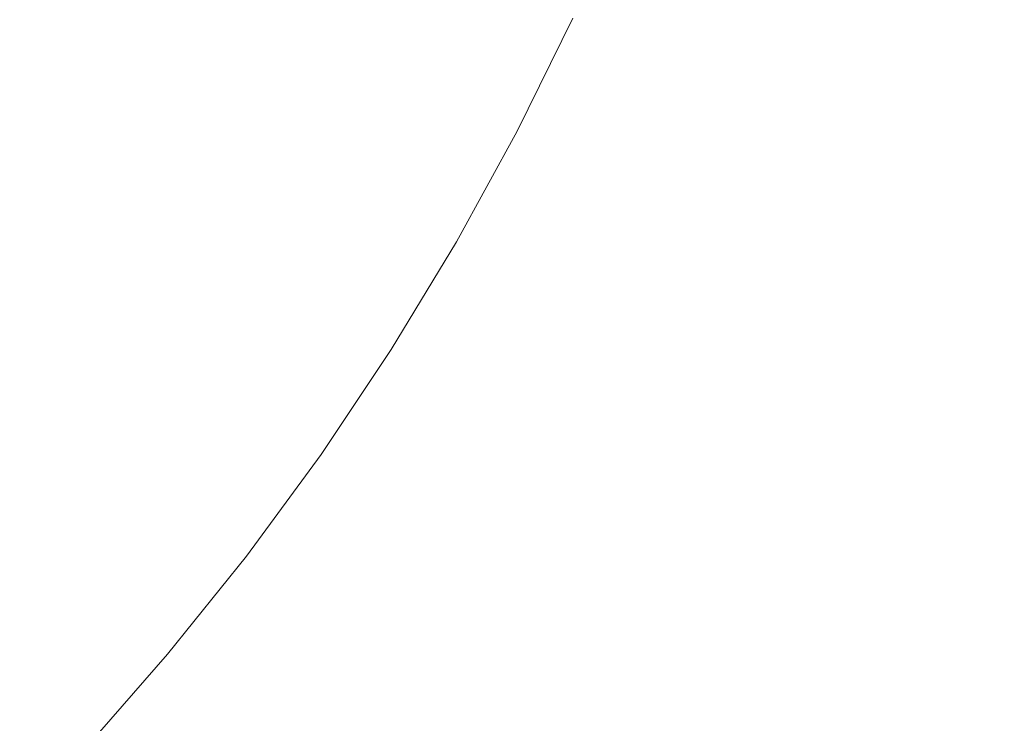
# Model space of a CAD drawing. Header units: centimetres. Extents: x -26 to 27.3, y -25.3 to -23.5.
# Tile 143 of 221: x 9.397 to 9.4992, y -24.9599 to -24.8868. Entities that reach past the tile are written whole.
import ezdxf

# ---------------------------------------------------------------- set-up
doc = ezdxf.new("R2010")
doc.units = ezdxf.units.CM
doc.header["$LTSCALE"] = 2.54
doc.layers.add('Lucido design-1', color=7, linetype='Continuous')

# ---------------------------------------------------------------- blocks, each defined once
blk = doc.blocks.new('Gruppo-4-1')
at = {"color": 7, "linetype": 'Continuous', "lineweight": 9}
blk.add_3dface([(-25.91748, -23.55989, 1050.42206), (-25.91748, -25.15989, 1050.42206), (27.18252, -25.15989, 1050.42206), (27.18252, -23.55989, 1050.42206)], dxfattribs=at)
for points, invisible_edges in [([(27.18252, -23.55989, 1049.62206), (27.18252, -25.15989, 1049.62206), (9.4037, -24.96257, 1049.62206), (9.41233, -24.95272, 1049.62206)], 10), ([(9.41233, -24.95272, 1049.62206), (9.42052, -24.94252, 1049.62206), (27.18252, -23.55989, 1049.62206)], 10), ([(27.18252, -23.55989, 1049.62206), (9.42052, -24.94252, 1049.62206), (9.42826, -24.93196, 1049.62206)], 9), ([(9.42826, -24.93196, 1049.62206), (9.43554, -24.92108, 1049.62206), (27.18252, -23.55989, 1049.62206)], 10), ([(27.18252, -23.55989, 1049.62206), (9.43554, -24.92108, 1049.62206), (9.44233, -24.90989, 1049.62206)], 9), ([(9.44233, -24.90989, 1049.62206), (9.44862, -24.89841, 1049.62206), (27.18252, -23.55989, 1049.62206)], 10), ([(27.18252, -23.55989, 1049.62206), (9.44862, -24.89841, 1049.62206), (9.45441, -24.88667, 1049.62206)], 9), ([(9.43196, -24.8762, 1049.62517), (9.42665, -24.88697, 1049.62517), (9.42312, -24.88514, 1049.62628), (9.42836, -24.87453, 1049.62628)], 15), ([(9.40955, -24.87807, 1049.63228), (9.40418, -24.88786, 1049.63228), (9.40102, -24.88604, 1049.63416), (9.40631, -24.87639, 1049.63416)], 15), ([(9.4356, -24.8779, 1049.62423), (9.43021, -24.88883, 1049.62423), (9.42665, -24.88697, 1049.62517), (9.43196, -24.8762, 1049.62517)], 15), ([(9.43928, -24.87962, 1049.62346), (9.43381, -24.8907, 1049.62346), (9.43021, -24.88883, 1049.62423), (9.4356, -24.8779, 1049.62423)], 15), ([(9.41285, -24.87979, 1049.63055), (9.4074, -24.88973, 1049.63055), (9.40418, -24.88786, 1049.63228), (9.40955, -24.87807, 1049.63228)], 15), ([(9.41622, -24.88155, 1049.62897), (9.41069, -24.89162, 1049.62897), (9.4074, -24.88973, 1049.63055), (9.41285, -24.87979, 1049.63055)], 15), ([(9.44298, -24.88135, 1049.62285), (9.43744, -24.89259, 1049.62285), (9.43381, -24.8907, 1049.62346), (9.43928, -24.87962, 1049.62346)], 15), ([(9.41965, -24.88333, 1049.62754), (9.41404, -24.89356, 1049.62754), (9.41069, -24.89162, 1049.62897), (9.41622, -24.88155, 1049.62897)], 15), ([(9.44671, -24.88308, 1049.62242), (9.44109, -24.89449, 1049.62242), (9.43744, -24.89259, 1049.62285), (9.44298, -24.88135, 1049.62285)], 15), ([(9.39793, -24.88426, 1049.63619), (9.3923, -24.89354, 1049.63619), (9.38937, -24.89167, 1049.63837), (9.39492, -24.88252, 1049.63837)], 15), ([(9.42312, -24.88514, 1049.62628), (9.41743, -24.89552, 1049.62628), (9.41404, -24.89356, 1049.62754), (9.41965, -24.88333, 1049.62754)], 15), ([(9.45046, -24.88483, 1049.62215), (9.44475, -24.8964, 1049.62215), (9.44109, -24.89449, 1049.62242), (9.44671, -24.88308, 1049.62242)], 15), ([(9.40102, -24.88604, 1049.63416), (9.39531, -24.89545, 1049.63416), (9.3923, -24.89354, 1049.63619), (9.39793, -24.88426, 1049.63619)], 15), ([(9.45441, -24.88667, 1049.62206), (9.44862, -24.89841, 1049.62206), (9.44475, -24.8964, 1049.62215), (9.45046, -24.88483, 1049.62215)], 14), ([(9.40418, -24.88786, 1049.63228), (9.39838, -24.89741, 1049.63228), (9.39531, -24.89545, 1049.63416), (9.40102, -24.88604, 1049.63416)], 15), ([(9.42665, -24.88697, 1049.62517), (9.42087, -24.8975, 1049.62517), (9.41743, -24.89552, 1049.62628), (9.42312, -24.88514, 1049.62628)], 15), ([(9.43021, -24.88883, 1049.62423), (9.42435, -24.89951, 1049.62423), (9.42087, -24.8975, 1049.62517), (9.42665, -24.88697, 1049.62517)], 15), ([(9.4074, -24.88973, 1049.63055), (9.40153, -24.89941, 1049.63055), (9.39838, -24.89741, 1049.63228), (9.40418, -24.88786, 1049.63228)], 15), ([(9.43381, -24.8907, 1049.62346), (9.42787, -24.90154, 1049.62346), (9.42435, -24.89951, 1049.62423), (9.43021, -24.88883, 1049.62423)], 15), ([(9.41069, -24.89162, 1049.62897), (9.40473, -24.90145, 1049.62897), (9.40153, -24.89941, 1049.63055), (9.4074, -24.88973, 1049.63055)], 15), ([(9.43744, -24.89259, 1049.62285), (9.43141, -24.90358, 1049.62285), (9.42787, -24.90154, 1049.62346), (9.43381, -24.8907, 1049.62346)], 15), ([(9.41404, -24.89356, 1049.62754), (9.40799, -24.90353, 1049.62754), (9.40473, -24.90145, 1049.62897), (9.41069, -24.89162, 1049.62897)], 15), ([(9.44109, -24.89449, 1049.62242), (9.43497, -24.90564, 1049.62242), (9.43141, -24.90358, 1049.62285), (9.43744, -24.89259, 1049.62285)], 15), ([(9.41743, -24.89552, 1049.62628), (9.41129, -24.90563, 1049.62628), (9.40799, -24.90353, 1049.62754), (9.41404, -24.89356, 1049.62754)], 15), ([(9.44475, -24.8964, 1049.62215), (9.43855, -24.90771, 1049.62215), (9.43497, -24.90564, 1049.62242), (9.44109, -24.89449, 1049.62242)], 15), ([(9.39838, -24.89741, 1049.63228), (9.39218, -24.9067, 1049.63228), (9.38919, -24.9046, 1049.63416), (9.39531, -24.89545, 1049.63416)], 15), ([(9.42087, -24.8975, 1049.62517), (9.41464, -24.90777, 1049.62517), (9.41129, -24.90563, 1049.62628), (9.41743, -24.89552, 1049.62628)], 15), ([(9.44862, -24.89841, 1049.62206), (9.44233, -24.90989, 1049.62206), (9.43855, -24.90771, 1049.62215), (9.44475, -24.8964, 1049.62215)], 14), ([(9.40153, -24.89941, 1049.63055), (9.39523, -24.90883, 1049.63055), (9.39218, -24.9067, 1049.63228), (9.39838, -24.89741, 1049.63228)], 15), ([(9.42435, -24.89951, 1049.62423), (9.41803, -24.90993, 1049.62423), (9.41464, -24.90777, 1049.62517), (9.42087, -24.8975, 1049.62517)], 15), ([(9.40473, -24.90145, 1049.62897), (9.39834, -24.91101, 1049.62897), (9.39523, -24.90883, 1049.63055), (9.40153, -24.89941, 1049.63055)], 15), ([(9.42787, -24.90154, 1049.62346), (9.42145, -24.91211, 1049.62346), (9.41803, -24.90993, 1049.62423), (9.42435, -24.89951, 1049.62423)], 15), ([(9.40799, -24.90353, 1049.62754), (9.40151, -24.91322, 1049.62754), (9.39834, -24.91101, 1049.62897), (9.40473, -24.90145, 1049.62897)], 15), ([(9.43141, -24.90358, 1049.62285), (9.4249, -24.9143, 1049.62285), (9.42145, -24.91211, 1049.62346), (9.42787, -24.90154, 1049.62346)], 15), ([(9.41129, -24.90563, 1049.62628), (9.40472, -24.91547, 1049.62628), (9.40151, -24.91322, 1049.62754), (9.40799, -24.90353, 1049.62754)], 15), ([(9.43497, -24.90564, 1049.62242), (9.42837, -24.91651, 1049.62242), (9.4249, -24.9143, 1049.62285), (9.43141, -24.90358, 1049.62285)], 15), ([(9.41464, -24.90777, 1049.62517), (9.40797, -24.91775, 1049.62517), (9.40472, -24.91547, 1049.62628), (9.41129, -24.90563, 1049.62628)], 15), ([(9.43855, -24.90771, 1049.62215), (9.43186, -24.91874, 1049.62215), (9.42837, -24.91651, 1049.62242), (9.43497, -24.90564, 1049.62242)], 15), ([(9.41803, -24.90993, 1049.62423), (9.41126, -24.92006, 1049.62423), (9.40797, -24.91775, 1049.62517), (9.41464, -24.90777, 1049.62517)], 15), ([(9.44233, -24.90989, 1049.62206), (9.43554, -24.92108, 1049.62206), (9.43186, -24.91874, 1049.62215), (9.43855, -24.90771, 1049.62215)], 14), ([(9.39834, -24.91101, 1049.62897), (9.39155, -24.92028, 1049.62897), (9.38853, -24.91797, 1049.63055), (9.39523, -24.90883, 1049.63055)], 15), ([(9.42145, -24.91211, 1049.62346), (9.41459, -24.92238, 1049.62346), (9.41126, -24.92006, 1049.62423), (9.41803, -24.90993, 1049.62423)], 15), ([(9.40151, -24.91322, 1049.62754), (9.39461, -24.92263, 1049.62754), (9.39155, -24.92028, 1049.62897), (9.39834, -24.91101, 1049.62897)], 15), ([(9.4249, -24.9143, 1049.62285), (9.41794, -24.92473, 1049.62285), (9.41459, -24.92238, 1049.62346), (9.42145, -24.91211, 1049.62346)], 15), ([(9.40472, -24.91547, 1049.62628), (9.39772, -24.92502, 1049.62628), (9.39461, -24.92263, 1049.62754), (9.40151, -24.91322, 1049.62754)], 15), ([(9.42837, -24.91651, 1049.62242), (9.42131, -24.92709, 1049.62242), (9.41794, -24.92473, 1049.62285), (9.4249, -24.9143, 1049.62285)], 15), ([(9.40797, -24.91775, 1049.62517), (9.40087, -24.92744, 1049.62517), (9.39772, -24.92502, 1049.62628), (9.40472, -24.91547, 1049.62628)], 15), ([(9.43186, -24.91874, 1049.62215), (9.42469, -24.92946, 1049.62215), (9.42131, -24.92709, 1049.62242), (9.42837, -24.91651, 1049.62242)], 15), ([(9.41126, -24.92006, 1049.62423), (9.40406, -24.92988, 1049.62423), (9.40087, -24.92744, 1049.62517), (9.40797, -24.91775, 1049.62517)], 15), ([(9.43554, -24.92108, 1049.62206), (9.42826, -24.93196, 1049.62206), (9.42469, -24.92946, 1049.62215), (9.43186, -24.91874, 1049.62215)], 14), ([(9.41459, -24.92238, 1049.62346), (9.40728, -24.93235, 1049.62346), (9.40406, -24.92988, 1049.62423), (9.41126, -24.92006, 1049.62423)], 15), ([(9.39772, -24.92502, 1049.62628), (9.39031, -24.93425, 1049.62628), (9.38731, -24.93173, 1049.62754), (9.39461, -24.92263, 1049.62754)], 15), ([(9.41794, -24.92473, 1049.62285), (9.41052, -24.93484, 1049.62285), (9.40728, -24.93235, 1049.62346), (9.41459, -24.92238, 1049.62346)], 15), ([(9.42131, -24.92709, 1049.62242), (9.41379, -24.93735, 1049.62242), (9.41052, -24.93484, 1049.62285), (9.41794, -24.92473, 1049.62285)], 15), ([(9.40087, -24.92744, 1049.62517), (9.39336, -24.9368, 1049.62517), (9.39031, -24.93425, 1049.62628), (9.39772, -24.92502, 1049.62628)], 15), ([(9.40406, -24.92988, 1049.62423), (9.39643, -24.93938, 1049.62423), (9.39336, -24.9368, 1049.62517), (9.40087, -24.92744, 1049.62517)], 15), ([(9.42469, -24.92946, 1049.62215), (9.41707, -24.93986, 1049.62215), (9.41379, -24.93735, 1049.62242), (9.42131, -24.92709, 1049.62242)], 15), ([(9.40728, -24.93235, 1049.62346), (9.39954, -24.94199, 1049.62346), (9.39643, -24.93938, 1049.62423), (9.40406, -24.92988, 1049.62423)], 15), ([(9.42826, -24.93196, 1049.62206), (9.42052, -24.94252, 1049.62206), (9.41707, -24.93986, 1049.62215), (9.42469, -24.92946, 1049.62215)], 14), ([(9.41052, -24.93484, 1049.62285), (9.40267, -24.94462, 1049.62285), (9.39954, -24.94199, 1049.62346), (9.40728, -24.93235, 1049.62346)], 15), ([(9.41379, -24.93735, 1049.62242), (9.40583, -24.94727, 1049.62242), (9.40267, -24.94462, 1049.62285), (9.41052, -24.93484, 1049.62285)], 15), ([(9.41707, -24.93986, 1049.62215), (9.40899, -24.94992, 1049.62215), (9.40583, -24.94727, 1049.62242), (9.41379, -24.93735, 1049.62242)], 15), ([(9.39954, -24.94199, 1049.62346), (9.39139, -24.95129, 1049.62346), (9.3884, -24.94854, 1049.62423), (9.39643, -24.93938, 1049.62423)], 15), ([(9.42052, -24.94252, 1049.62206), (9.41233, -24.95272, 1049.62206), (9.40899, -24.94992, 1049.62215), (9.41707, -24.93986, 1049.62215)], 14), ([(9.40267, -24.94462, 1049.62285), (9.39441, -24.95405, 1049.62285), (9.39139, -24.95129, 1049.62346), (9.39954, -24.94199, 1049.62346)], 15), ([(9.40583, -24.94727, 1049.62242), (9.39744, -24.95683, 1049.62242), (9.39441, -24.95405, 1049.62285), (9.40267, -24.94462, 1049.62285)], 15), ([(9.40899, -24.94992, 1049.62215), (9.40049, -24.95962, 1049.62215), (9.39744, -24.95683, 1049.62242), (9.40583, -24.94727, 1049.62242)], 15), ([(9.41233, -24.95272, 1049.62206), (9.4037, -24.96257, 1049.62206), (9.40049, -24.95962, 1049.62215), (9.40899, -24.94992, 1049.62215)], 14), ([(9.39744, -24.95683, 1049.62242), (9.38864, -24.96602, 1049.62242), (9.38574, -24.96311, 1049.62285), (9.39441, -24.95405, 1049.62285)], 15), ([(9.40049, -24.95962, 1049.62215), (9.39157, -24.96894, 1049.62215), (9.38864, -24.96602, 1049.62242), (9.39744, -24.95683, 1049.62242)], 15), ([(9.4037, -24.96257, 1049.62206), (9.39465, -24.97202, 1049.62206), (9.39157, -24.96894, 1049.62215), (9.40049, -24.95962, 1049.62215)], 14)]:
    blk.add_3dface(points, dxfattribs=dict(at, invisible_edges=invisible_edges))

msp = doc.modelspace()

# ---------------------------------------------------------------- block references
at = {"layer": 'Lucido design-1', "color": 7}
msp.add_blockref('Gruppo-4-1', (0, 0), dxfattribs=at)

doc.saveas('drawing.dxf')
